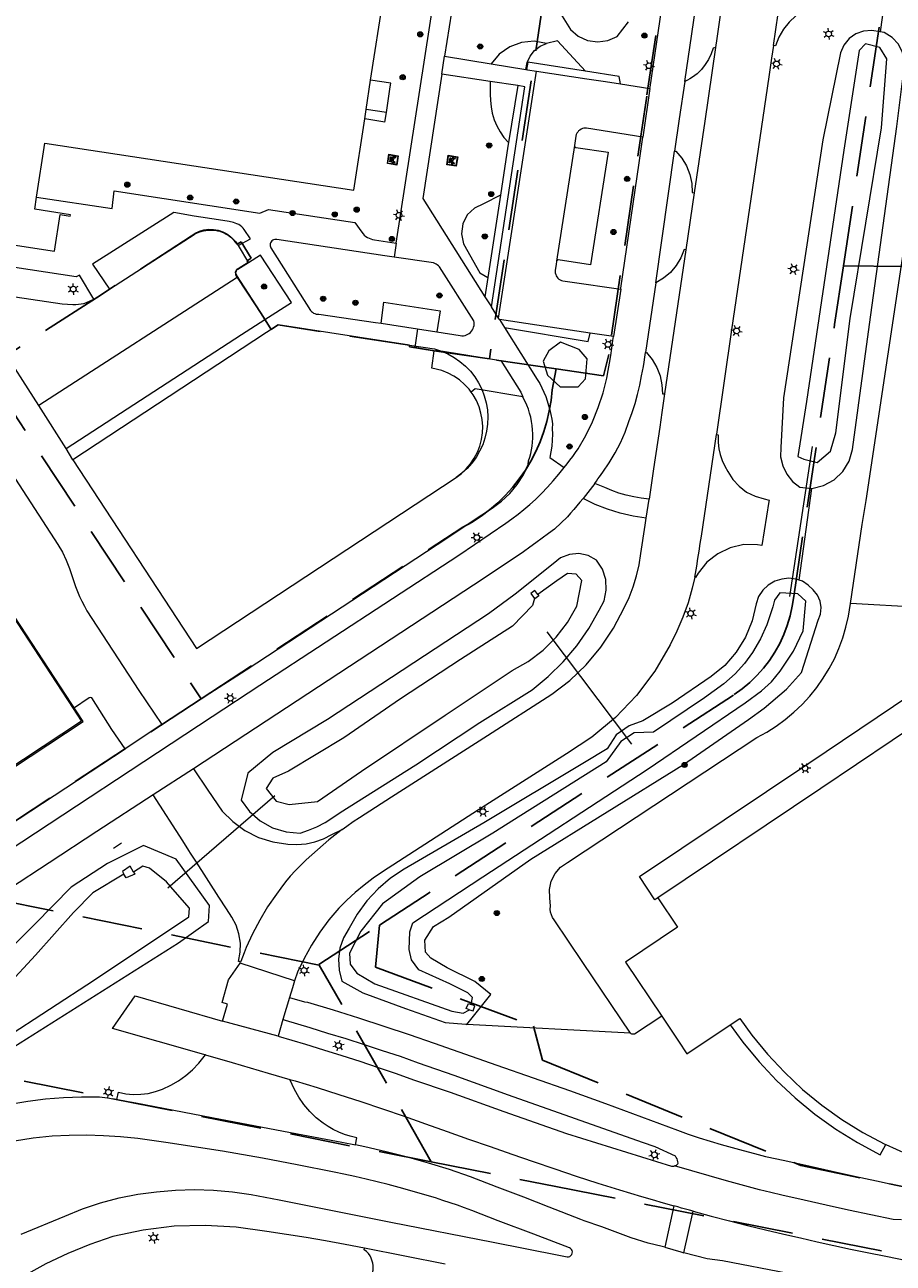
# Model space of a CAD drawing. Header units: metres. Extents: x 89872 to 94585, y 463299 to 469000.
# Tile 239 of 256: x 92043 to 92134, y 464720 to 464850. Entities that reach past the tile are written whole.
import ezdxf
from ezdxf.enums import TextEntityAlignment as Align

# ---------------------------------------------------------------- set-up
doc = ezdxf.new("R2010")
doc.units = ezdxf.units.M
doc.linetypes.add('HIDDEN', pattern=[9.525, 6.35, -3.175])
doc.layers.get('0').update_dxf_attribs({"linetype": 'CONTINUOUS'})
for name, color, linetype, lineweight in [('B-WE-GR-BEPLANTING_CULTUUR-G', 251, 'CONTINUOUS', 13), ('B-WE-GR-BOOM-S', 251, 'CONTINUOUS', 13), ('B-WE-IE-MEUBILAIR_WEGMEUBILAIR_PICKNICKTAFEL-S', 251, 'CONTINUOUS', 13), ('B-WE-IE-TERREINAFSCHEIDING-G', 251, 'CONTINUOUS', 13), ('B-WE-IE-TERREINAFSCHEIDING_KUNSTMATIG_MUUR-G', 251, 'CONTINUOUS', 13), ('B-WE-KL-ET_LS_OV_LICHTMAST-S', 251, 'CONTINUOUS', 13), ('B-WE-KW-KUNSTWERK_DUIKER-G', 251, 'CONTINUOUS', 13), ('B-WE-OG-TOPOGRAFIE_BEBOUWING-GV', 251, 'CONTINUOUS', 13), ('B-WE-OG-TOPOGRAFIE_BEBOUWING_LUIFEL-GV', 251, 'CONTINUOUS', 13), ('B-WE-OG-TOPOGRAFIE_HUISNUMMER-T25', 251, 'CONTINUOUS', 13), ('B-WE-OG-TOPOGRAFIE_STRAATNAAM-T18', 251, 'CONTINUOUS', 13), ('B-WE-OG-TOPOGRAFIE_WATER-GV', 251, 'CONTINUOUS', 13), ('B-WE-VH-VERHARDING-GV', 251, 'CONTINUOUS', 13), ('B_OVERBOUWLIJN_LIJN_1', 251, 'CONTINUOUS', 13), ('Percelen', 10, 'HIDDEN', 25)]:
    doc.layers.add(name, color=color, linetype=linetype, lineweight=lineweight)
doc.styles.get("Standard").update_dxf_attribs({"font": 'isocp.shx'})

# ---------------------------------------------------------------- blocks, each defined once
blk = doc.blocks.new('Q_LICHTMAST')
for points in [[(-0.26, 0.15), (-0.52, 0.3)], [(0, 0.3), (0, 0.6)], [(0.26, 0.15), (0.52, 0.3)], [(-0.26, -0.15), (-0.52, -0.3)], [(0, -0.3), (0, -0.6)], [(0.26, -0.15), (0.52, -0.3)]]:
    blk.add_lwpolyline(points)
blk.add_circle((0, 0), 0.3)
blk = doc.blocks.new('Q_PICKNICKTAFEL')
blk.add_lwpolyline([(-0.5, 0.5), (0.5, 0.5), (0.5, -0.5), (-0.5, -0.5)], close=True)
blk.add_lwpolyline([(-0.44, 0.46), (0.44, 0.46, -0.414214), (0.46, 0.44), (0.46, -0.44, -0.414214), (0.44, -0.46), (-0.44, -0.46, -0.414214), (-0.46, -0.44), (-0.46, 0.44), (-0.46, 0.44), (-0.46, 0.45), (-0.46, 0.45), (-0.46, 0.45), (-0.46, 0.45), (-0.46, 0.45), (-0.46, 0.45), (-0.46, 0.46), (-0.46, 0.46), (-0.46, 0.46), (-0.45, 0.46), (-0.45, 0.46), (-0.45, 0.46), (-0.45, 0.46), (-0.45, 0.46), (-0.45, 0.46), (-0.44, 0.46), (-0.44, 0.46)], format="xyb")
for points in [[(-0.25, -0.06), (-0.41, -0.06), (-0.41, 0.02)], [(-0.41, 0.02), (-0.21, 0.02)], [(-0.14, 0.21), (-0.27, 0.21), (-0.27, 0.28)], [(-0.27, 0.28), (0.26, 0.28), (0.26, 0.21), (0.13, 0.21)], [(-0.21, 0.02), (-0.14, 0.21)], [(-0.12, 0.02), (-0.03, 0.21)], [(-0.12, 0.02), (0.11, 0.02)], [(0.03, 0.21), (-0.03, 0.21)], [(0.11, 0.02), (0.03, 0.21)], [(0.21, 0.02), (0.13, 0.21)], [(0.21, 0.02), (0.4, 0.02), (0.4, -0.06), (0.24, -0.06)], [(-0.34, -0.28), (-0.25, -0.06)], [(-0.34, -0.28), (-0.24, -0.28)], [(-0.24, -0.28), (-0.15, -0.06)], [(0.14, -0.06), (-0.15, -0.06)], [(0.23, -0.28), (0.14, -0.06)], [(0.23, -0.28), (0.33, -0.28)], [(0.33, -0.28), (0.24, -0.06)]]:
    blk.add_lwpolyline(points)
blk = doc.blocks.new('Q_BOOM')
for radius in [0.27, 0.18, 0.09]:
    blk.add_circle((0, 0), radius)

msp = doc.modelspace()

# ---------------------------------------------------------------- linework, layer by layer
at = {"layer": 'B-WE-GR-BEPLANTING_CULTUUR-G'}
for p, q in [((92095.37, 464845.14), (92095.49, 464845.12)), ((92095.49, 464845.12), (92096.44, 464844.97)), ((92091.68, 464820.16), (92095.21, 464843.33)), ((92094.45, 464843.45), (92093.48, 464837.48)), ((92095.21, 464843.33), (92094.45, 464843.45)), ((92092.63, 464831.92), (92091.31, 464823.26)), ((92091.31, 464823.26), (92091, 464821.22)), ((92091, 464821.22), (92091.68, 464820.16)), ((92092.52, 464818.86), (92093.06, 464818)), ((92124.08, 464791.4), (92125.4, 464801.07)), ((92106.31, 464743.73), (92089.09, 464744.67))]:
    msp.add_line(p, q, dxfattribs=at)
for points in [[(92153.27, 464868.68), (92135.68, 464871.29), (92132.6, 464849.11)], [(92098.77, 464851.31), (92100.01, 464849.37), (92100.82, 464848.67), (92101.79, 464848.21), (92102.86, 464848.05), (92103.92, 464848.2), (92104.9, 464848.63), (92106.1, 464850.18)], [(92097.49, 464847.9), (92096.17, 464848.12), (92094.85, 464847.99), (92093.6, 464847.53), (92092.5, 464846.76), (92091.64, 464845.75)], [(92095.29, 464845.15), (92095.43, 464845.89), (92095.74, 464846.57), (92096.2, 464847.16), (92096.8, 464847.61), (92097.49, 464847.9)], [(92101.57, 464844.98), (92098.65, 464848.18), (92097.49, 464847.9)], [(92101.57, 464844.98), (92095.5, 464845.92), (92095.37, 464845.14)], [(92091.55, 464843.89), (92091.54, 464843.22), (92091.55, 464842.54), (92091.59, 464841.88), (92091.65, 464841.21), (92091.74, 464840.54), (92091.96, 464839.86), (92092.24, 464839.21), (92092.59, 464838.59), (92093, 464838.01), (92093.48, 464837.48)], [(92096.44, 464844.97), (92101.72, 464844.17), (92103.69, 464843.88), (92105.28, 464843.63)], [(92105.28, 464843.63), (92105.13, 464844.43), (92101.57, 464844.98)], [(92093.48, 464837.48), (92093.41, 464837.1), (92092.63, 464831.92)], [(92092.63, 464831.92), (92090.86, 464831), (92089.9, 464830.56), (92089.14, 464829.84), (92088.67, 464828.9), (92088.53, 464827.85), (92088.75, 464826.82), (92090.47, 464823.74), (92091.31, 464823.26)], [(92102.07, 464817.41), (92096.47, 464818.25), (92092.52, 464818.86)], [(92093.06, 464818), (92101.86, 464816.52), (92102.07, 464817.41)], [(92101.77, 464814.7), (92100.9, 464815.69), (92098.96, 464816.46), (92097.71, 464815.55), (92097.11, 464814.46), (92097.59, 464812.99), (92098.91, 464811.76), (92100.82, 464811.74), (92101.59, 464812.6), (92101.77, 464814.7)], [(92094.19, 464789.93), (92091.38, 464787.86), (92074.41, 464776.75), (92068.67, 464773.28), (92066.04, 464771.11), (92065.33, 464768.25), (92066.22, 464767.06), (92067.34, 464766.08), (92068.64, 464765.36), (92070.06, 464764.92), (92071.54, 464764.79), (92072.44, 464765.1), (92073.32, 464765.47), (92074.17, 464765.92), (92074.98, 464766.42), (92075.75, 464766.98), (92083.71, 464771.97), (92090.47, 464776.44), (92095.95, 464779.86), (92097.66, 464781.27), (92099.23, 464782.82), (92100.65, 464784.51), (92101.92, 464786.32), (92103.02, 464788.24), (92103.54, 464789.25), (92103.77, 464790.36), (92103.71, 464791.5), (92103.36, 464792.58), (92102.73, 464793.52), (92101.86, 464794.01), (92100.88, 464794.21), (92099.88, 464794.13), (92098.96, 464793.75), (92098.18, 464793.13), (92094.19, 464789.93)], [(92055.07, 464763.49), (92051.28, 464761.61), (92047.45, 464759.1), (92043.64, 464755.23), (92039.82, 464751.42)], [(92040.76, 464741.88), (92058.76, 464753.24), (92061.9, 464755.5), (92062.02, 464757.19), (92058.5, 464762.04), (92055.07, 464763.49)]]:
    msp.add_lwpolyline(points, dxfattribs=at)
at = {"layer": 'B-WE-IE-TERREINAFSCHEIDING-G'}
for p, q in [((92080.47, 464839.61), (92078.34, 464839.95)), ((92080.63, 464840.63), (92078.5, 464840.95)), ((92148.37, 464787.83), (92129.46, 464788.97))]:
    msp.add_line(p, q, dxfattribs=at)
for points in [[(92129.46, 464788.97), (92130.7, 464797.28), (92131.1, 464799.81), (92135.68, 464830.18), (92139.94, 464858.72), (92140.21, 464859.52), (92140.55, 464860.3), (92140.96, 464861.05), (92141.43, 464861.76), (92141.96, 464862.42), (92142.54, 464863.04), (92143.17, 464863.61), (92143.85, 464864.12), (92144.57, 464864.57), (92145.33, 464864.96), (92146.11, 464865.28), (92146.92, 464865.53), (92147.75, 464865.72), (92148.6, 464865.83), (92149.44, 464865.87), (92150.29, 464865.84), (92151.14, 464865.73)], [(92080.07, 464818.44), (92080.37, 464820.67), (92086.27, 464819.75), (92085.93, 464817.54)], [(92107.98, 464797.94), (92106.59, 464798.14), (92105.22, 464798.45), (92103.88, 464798.87), (92102.58, 464799.39), (92101.32, 464800.01)], [(92096.56, 464789.9), (92096.26, 464790.33), (92095.82, 464790.01), (92096.21, 464789.47)], [(92106.31, 464743.73), (92101.31, 464751.18), (92098.29, 464755.66), (92098.12, 464755.91), (92097.99, 464756.19), (92097.91, 464756.48), (92097.87, 464756.78), (92097.89, 464757.09), (92097.83, 464757.97), (92097.79, 464758.86), (92097.98, 464759.73), (92098.38, 464760.53), (92098.96, 464761.2), (92099.7, 464761.71), (92119.62, 464774.84), (92120.66, 464775.41), (92121.66, 464776.05), (92122.61, 464776.75), (92123.52, 464777.51), (92124.38, 464778.33), (92125.18, 464779.2), (92125.92, 464780.12), (92126.6, 464781.09), (92127.22, 464782.1), (92127.77, 464783.15), (92128.25, 464784.23), (92128.66, 464785.34), (92128.99, 464786.48), (92129.25, 464787.63), (92129.46, 464788.97)], [(92109.18, 464757.99), (92108.89, 464757.79), (92107.27, 464760.22), (92125.1, 464772.17), (92148.37, 464787.83)], [(92054, 464760.7), (92053.66, 464761.3), (92052.84, 464760.77), (92053, 464760.49)], [(92089.37, 464746.21), (92089.77, 464746.08), (92089.94, 464746.62), (92089.56, 464746.76)], [(92109.6, 464745.52), (92106.74, 464743.64), (92106.65, 464743.62), (92106.56, 464743.62), (92106.47, 464743.64), (92106.39, 464743.68), (92106.31, 464743.73)]]:
    msp.add_lwpolyline(points, dxfattribs=at)
at = {"layer": 'B-WE-IE-TERREINAFSCHEIDING_KUNSTMATIG_MUUR-G'}
for p, q in [((92080.63, 464840.63), (92081.03, 464843.32)), ((92080.47, 464839.61), (92080.63, 464840.63))]:
    msp.add_line(p, q, dxfattribs=at)
msp.add_lwpolyline([(92081.03, 464843.32), (92081.09, 464843.7), (92078.97, 464844.02)], dxfattribs=at)
at = {"layer": 'B-WE-KW-KUNSTWERK_DUIKER-G'}
for p, q in [((92125.44, 464805.47), (92123.06, 464789.71)), ((92097.52, 464785.99), (92106.42, 464774.15)), ((92057.61, 464759.03), (92068.89, 464768.76))]:
    msp.add_line(p, q, dxfattribs=at)
at = {"layer": 'B-WE-OG-TOPOGRAFIE_BEBOUWING-GV'}
for p, q in [((92078.5, 464840.95), (92078.97, 464844.02)), ((92078.34, 464839.95), (92078.5, 464840.95)), ((92085.66, 464815.55), (92083.61, 464815.88))]:
    msp.add_line(p, q, dxfattribs=at)
for points in [[(92078.97, 464844.02), (92080.31, 464852.75), (92084.89, 464852.04), (92084.9, 464852.1)], [(92000.49, 464836.71), (92003.62, 464836.23), (92004.48, 464841.85), (92005.98, 464841.62), (92004.56, 464832.36), (92045.71, 464826.02), (92046.31, 464829.88), (92047.35, 464829.72), (92047.37, 464829.86), (92043.61, 464830.44), (92043.81, 464831.73)], [(92043.81, 464831.73), (92044.69, 464837.41), (92077.19, 464832.45), (92078.34, 464839.95)], [(92083.61, 464815.88), (92083.04, 464815.96), (92083.07, 464816.14), (92069.22, 464818.27), (92047.63, 464804.06)], [(92089.54, 464811.19), (92089.33, 464811.5), (92088.85, 464812.02), (92088.32, 464812.48), (92087.74, 464812.88), (92087.12, 464813.21), (92086.46, 464813.47), (92085.4, 464813.71), (92085.66, 464815.55)], [(92047.63, 464804.06), (92060.64, 464784.23), (92087.96, 464802.21), (92088.52, 464802.64), (92089.03, 464803.12), (92089.49, 464803.66), (92089.88, 464804.24), (92090.21, 464804.87), (92090.46, 464805.52), (92090.64, 464806.2), (92090.74, 464806.9), (92090.77, 464807.6), (92090.72, 464808.31), (92090.58, 464809), (92090.38, 464809.67), (92090.1, 464810.32), (92089.75, 464810.93), (92089.54, 464811.19)], [(92047.69, 464777.92), (92034.74, 464797.66), (92034.81, 464797.71), (92032.4, 464801.39), (92032.32, 464801.34), (92029.85, 464805.06), (92021.75, 464799.8), (92021.66, 464799.94), (92021.64, 464799.92)], [(92153.47, 464787.66), (92152.76, 464787.25), (92145.11, 464782.11), (92126.34, 464769.5), (92109.18, 464757.99)], [(92016.94, 464755.78), (92030.13, 464764.47), (92030.18, 464764.39), (92037.51, 464769.17), (92037.44, 464769.28), (92038.38, 464769.9), (92048.55, 464776.6), (92047.69, 464777.92)], [(92109.18, 464757.99), (92111.27, 464754.88), (92105.79, 464751.2), (92109.6, 464745.52)], [(92109.6, 464745.52), (92111.37, 464742.89), (92112.26, 464741.55), (92116.82, 464744.63)], [(92133.18, 464732.02), (92135.36, 464731.04), (92137.86, 464730.08), (92140.39, 464729.33), (92143.3, 464728.69), (92145.76, 464741.21)]]:
    msp.add_lwpolyline(points, dxfattribs=at)
at = {"layer": 'B-WE-OG-TOPOGRAFIE_BEBOUWING_LUIFEL-GV'}
msp.add_line((92132.6, 464730.94), (92133.18, 464732.02), dxfattribs=at)
for points in [[(92116.82, 464744.63), (92117.82, 464745.3), (92119.09, 464743.54), (92120.75, 464741.52), (92122.51, 464739.63), (92124.43, 464737.83), (92126.44, 464736.18), (92128.57, 464734.67), (92130.78, 464733.29), (92133.08, 464732.06), (92133.18, 464732.02)], [(92116.82, 464744.63), (92118.15, 464742.78), (92119.84, 464740.74), (92121.69, 464738.76), (92123.63, 464736.94), (92125.73, 464735.21), (92127.94, 464733.64), (92130.2, 464732.23), (92132.6, 464730.94)]]:
    msp.add_lwpolyline(points, dxfattribs=at)
at = {"layer": 'B-WE-OG-TOPOGRAFIE_STRAATNAAM-T18'}
msp.add_line((92051.91, 464763.22), (92052.75, 464763.77), dxfattribs=at)
at = {"layer": 'B-WE-OG-TOPOGRAFIE_WATER-GV'}
for points in [[(92132.6, 464849.11), (92131.73, 464849.27), (92130.85, 464849.2), (92130.03, 464848.9), (92129.32, 464848.4), (92128.77, 464847.72), (92128.42, 464846.92), (92126.54, 464837.76), (92122.42, 464810.61), (92122.12, 464805.39), (92122.11, 464804.4), (92122.33, 464803.45), (92122.76, 464802.56), (92123.38, 464801.8), (92124.15, 464801.19), (92125.4, 464801.07)], [(92125.4, 464801.07), (92126.64, 464801.36), (92127.75, 464801.97), (92128.67, 464802.85), (92129.33, 464803.93), (92129.68, 464805.16), (92131.48, 464818.3), (92134.33, 464839.15), (92135.08, 464845.03), (92135.15, 464846), (92134.95, 464846.95), (92134.51, 464847.82), (92133.85, 464848.53), (92133.02, 464849.04), (92132.6, 464849.11)], [(92124.83, 464810.23), (92123.93, 464804.43), (92124.56, 464804.14), (92125.97, 464803.81), (92127.37, 464804.98), (92127.93, 464806.93), (92129.42, 464818.96), (92132.72, 464839.01), (92133.29, 464846.27), (92132.56, 464847.47), (92131.06, 464847.85), (92130.38, 464847.14), (92128.76, 464836.67), (92124.83, 464810.23)], [(92096.21, 464789.47), (92096, 464788.74), (92093.9, 464786.57), (92088.42, 464783.06), (92082.12, 464778.93), (92076.16, 464774.83), (92070.34, 464771.31), (92068.67, 464770.59), (92067.97, 464769.49), (92069.01, 464768.16), (92070.4, 464767.82), (92073.36, 464768.13), (92078, 464771.3), (92086.82, 464777.19), (92093.86, 464781.89), (92095.56, 464782.86), (92097.12, 464784.04), (92098.51, 464785.42), (92099.7, 464786.97), (92100.68, 464788.67), (92101.19, 464791.38), (92100.59, 464792.05), (92099.67, 464792.13), (92098.56, 464791.33), (92096.56, 464789.9)], [(92124.08, 464791.4), (92123.71, 464791.53), (92122.98, 464791.61), (92122.25, 464791.53), (92121.49, 464791.3), (92120.8, 464790.9), (92120.23, 464790.35), (92119.79, 464789.68), (92119.53, 464788.93), (92119.12, 464787.12), (92118.42, 464785.41), (92117.45, 464783.84), (92116.23, 464782.45), (92114.79, 464781.29), (92110.71, 464778.47), (92107.63, 464776.62), (92106.17, 464776.08), (92104.79, 464775.14), (92103.87, 464773.67), (92101.47, 464772.22), (92090.88, 464765.87), (92082.51, 464760.99), (92081.07, 464760.04), (92079.75, 464758.93), (92078.57, 464757.67), (92077.55, 464756.28), (92076.7, 464754.78), (92076.12, 464753.77), (92075.74, 464752.67), (92075.58, 464751.52), (92075.64, 464750.36), (92075.93, 464749.23), (92078.14, 464747.99), (92082.65, 464746.35), (92086.82, 464744.85), (92088.97, 464744.7), (92089.09, 464744.67)], [(92089.09, 464744.67), (92091.61, 464747.81), (92089.94, 464749.17), (92087.01, 464750.61), (92085.31, 464751.62), (92084.74, 464752.27), (92084.67, 464753.53), (92085.58, 464754.95), (92087.2, 464755.96), (92095.84, 464762.05), (92111.88, 464772.01), (92118.74, 464776.76), (92120.4, 464777.96), (92122.72, 464779.94), (92124.31, 464781.71), (92126.05, 464787.21), (92126.31, 464787.85), (92126.38, 464788.54), (92126.27, 464789.22), (92125.98, 464789.85), (92125.53, 464790.38), (92125.02, 464790.9), (92124.4, 464791.29), (92124.08, 464791.4)], [(92089.56, 464746.76), (92089.67, 464747.49), (92089.2, 464747.99), (92087.31, 464748.92), (92084.05, 464750.42), (92083.26, 464751.46), (92083.03, 464752.55), (92083.1, 464754.41), (92083.41, 464755.35), (92090.78, 464760.21), (92108.06, 464771.49), (92118.38, 464778.51), (92120.09, 464779.75), (92121.14, 464780.71), (92122.08, 464781.82), (92123.48, 464783.95), (92124.47, 464786.08), (92124.78, 464789.21), (92123.91, 464789.99), (92122.04, 464790.09), (92121.46, 464789.32), (92121.28, 464788.61), (92120.67, 464786.72), (92119.98, 464785.23), (92119.16, 464783.8), (92118.3, 464782.64), (92117.34, 464781.57), (92116.15, 464780.51), (92114.1, 464779.02), (92108.73, 464775.43), (92106.69, 464775.36), (92105.3, 464774.44), (92103.77, 464772.3), (92094.77, 464766.64), (92091.83, 464764.79), (92084.16, 464760.19), (92080.2, 464757.34), (92077.92, 464754.49), (92076.74, 464752.16), (92076.83, 464751), (92077.5, 464750.04), (92079.42, 464748.92), (92087.51, 464746.06), (92088.69, 464745.86), (92089.37, 464746.21)], [(92096.56, 464789.9), (92096.66, 464789.76), (92096.23, 464789.44), (92096.21, 464789.47)], [(92053, 464760.49), (92049.73, 464758.52), (92047.71, 464756.43), (92043.71, 464751.95), (92040.73, 464748.71), (92028.43, 464740.66), (92025.37, 464737.41), (92024.19, 464735.79), (92024.73, 464734.92), (92025.25, 464734.09), (92027.19, 464734.6), (92030.93, 464736.99), (92049.89, 464749.37), (92059.84, 464755.97), (92059.91, 464756.88), (92058.16, 464758.88), (92057.49, 464759.67), (92055.68, 464761.09), (92054.99, 464761.32), (92054, 464760.7)], [(92054, 464760.7), (92054.14, 464760.46), (92053.23, 464760.09), (92053, 464760.49)], [(92089.37, 464746.21), (92089.01, 464746.34), (92089.28, 464746.86), (92089.56, 464746.76)]]:
    msp.add_lwpolyline(points, dxfattribs=at)
at = {"layer": 'B-WE-VH-VERHARDING-GV'}
for p, q in [((92121.36, 464847.67), (92124.1, 464866.18)), ((92081.66, 464826.89), (92087.27, 464863.23)), ((92089.29, 464862.91), (92086.75, 464846.55)), ((92086.46, 464844.66), (92086.75, 464846.55)), ((92086.75, 464846.55), (92091.64, 464845.75)), ((92091.64, 464845.75), (92095.29, 464845.15)), ((92095.29, 464845.15), (92095.37, 464845.14)), ((92091.55, 464843.89), (92086.46, 464844.66)), ((92094.45, 464843.45), (92091.55, 464843.89)), ((92092.41, 464818.99), (92096.44, 464844.97)), ((92105.28, 464843.63), (92108.35, 464843.14)), ((92108.35, 464843.14), (92107.6, 464838.03)), ((92100.41, 464837.15), (92098.53, 464824.99)), ((92108.97, 464822.71), (92110.96, 464836.57)), ((92113.02, 464832.16), (92112.14, 464826.19)), ((92065.04, 464826.64), (92066.13, 464824.81)), ((92081.66, 464826.89), (92081.44, 464825.41)), ((92112.14, 464826.19), (92109.91, 464811.03)), ((92064.91, 464823.28), (92044.05, 464809.8)), ((92064.91, 464823.28), (92067.83, 464818.85)), ((92049.83, 464820.98), (92051.5, 464822.04)), ((92105.29, 464822.03), (92104.53, 464817.04)), ((92108.97, 464822.71), (92107.89, 464815.36)), ((92092.41, 464818.99), (92091.68, 464820.16)), ((92080.07, 464818.44), (92083.91, 464817.85)), ((92083.91, 464817.85), (92083.61, 464815.88)), ((92083.91, 464817.85), (92085.93, 464817.54)), ((92092.52, 464818.86), (92092.41, 464818.99)), ((92104.53, 464817.04), (92102.07, 464817.41)), ((92046.91, 464805.26), (92044.05, 464809.8)), ((92047.63, 464804.06), (92046.91, 464805.26)), ((92107.98, 464797.94), (92108.27, 464799.92)), ((92057.01, 464776.23), (92053.12, 464773.67)), ((92060.31, 464771.57), (92056.08, 464768.84)), ((92065.22, 464751.11), (92065.28, 464751.23)), ((92070.96, 464749.26), (92065.22, 464751.11)), ((92070.43, 464747.51), (92069.73, 464745.17)), ((92069.23, 464743.44), (92063.39, 464745.01)), ((92069.73, 464745.17), (92069.23, 464743.44)), ((92110.89, 464725.57), (92109.94, 464721.22)), ((92111.93, 464720.64), (92112.92, 464725)), ((92086.8, 464719.45), (92078.31, 464721.1))]:
    msp.add_line(p, q, dxfattribs=at)
for points in [[(92124.1, 464866.18), (92124.19, 464866.17), (92124.15, 464865.53), (92124.16, 464864.88), (92124.25, 464864.24), (92124.41, 464863.61), (92124.64, 464863.01), (92125.09, 464862.14), (92125.68, 464861.37), (92126.39, 464860.7), (92127.21, 464860.17), (92128.1, 464859.77), (92127.61, 464852.08), (92126.96, 464852.08), (92126.33, 464852), (92125.7, 464851.86), (92125.1, 464851.65), (92124.52, 464851.37), (92123.73, 464850.81), (92123.03, 464850.14), (92122.42, 464849.38), (92121.93, 464848.54), (92121.57, 464847.65), (92121.36, 464847.67)], [(92108.35, 464843.14), (92108.37, 464843.3), (92110.28, 464856.21), (92110.78, 464859.58)], [(92112.02, 464843.89), (92113.49, 464853.95), (92113.67, 464854.6), (92114.04, 464855.16), (92114.57, 464855.59), (92115.2, 464855.83), (92115.88, 464855.86), (92116.46, 464855.79)], [(92116.46, 464855.79), (92115.39, 464848.43), (92115.25, 464847.46)], [(92115.25, 464847.46), (92115.03, 464847.4), (92114.82, 464846.79), (92114.53, 464846.21), (92114.19, 464845.67), (92113.78, 464845.16), (92113.32, 464844.71), (92113.08, 464844.51), (92112.83, 464844.33), (92112.57, 464844.17), (92112.3, 464844.02), (92112.02, 464843.89)], [(92115.25, 464847.46), (92114.13, 464839.72), (92113.02, 464832.16)], [(92121.36, 464847.67), (92121.17, 464846.34), (92121.02, 464845.35), (92120.87, 464844.38), (92116.96, 464817.74), (92115.36, 464806.79), (92115.35, 464806.75)], [(92086.46, 464844.66), (92084.47, 464831.57), (92091, 464821.22)], [(92112.02, 464843.89), (92111.45, 464839.96), (92110.96, 464836.57)], [(92107.6, 464838.03), (92101.7, 464838.97), (92101.56, 464838.98), (92101.4, 464838.97), (92101.25, 464838.93), (92101.11, 464838.87), (92100.98, 464838.78), (92100.86, 464838.69), (92100.76, 464838.57), (92100.68, 464838.44), (92100.61, 464838.3), (92100.57, 464838.15), (92100.41, 464837.15)], [(92105.29, 464822.03), (92105.3, 464822.15), (92107.21, 464835.34), (92107.6, 464838.03)], [(92100.41, 464837.15), (92100.45, 464837.03), (92100.56, 464836.96), (92103.95, 464836.45), (92102.11, 464824.59), (92098.71, 464825.11), (92098.66, 464825.11), (92098.62, 464825.09), (92098.58, 464825.06), (92098.55, 464825.03), (92098.53, 464824.99)], [(92110.96, 464836.57), (92111.09, 464836.55), (92111.72, 464835.82), (92112.22, 464835), (92112.57, 464834.1), (92112.77, 464833.16), (92112.81, 464832.2), (92113.02, 464832.16)], [(92043.81, 464831.73), (92051.75, 464830.51), (92051.99, 464832.39), (92067.29, 464830.05), (92068.22, 464830.42), (92077.31, 464829.05), (92078.04, 464828.02), (92078.17, 464827.86), (92078.3, 464827.72), (92078.46, 464827.59), (92078.63, 464827.48), (92078.8, 464827.39), (92078.99, 464827.32), (92079.18, 464827.26), (92079.37, 464827.22), (92081.66, 464826.89)], [(92049.83, 464820.98), (92048.32, 464823.5), (92047.99, 464823.34), (92032.25, 464825.71), (92010.26, 464829.08), (91998.7, 464830.8)], [(92065.04, 464826.64), (92066.33, 464827.33), (92065.67, 464828.32), (92065.54, 464828.46), (92065.4, 464828.6), (92065.24, 464828.72), (92065.08, 464828.83), (92064.9, 464828.92), (92064.72, 464828.99), (92064.53, 464829.05), (92064.08, 464829.14), (92062.94, 464829.32), (92060.4, 464829.73), (92058.25, 464830.12), (92049.7, 464824.67), (92051.5, 464822.04)], [(92051.5, 464822.04), (92057.25, 464825.77), (92060.41, 464827.8), (92060.64, 464827.92), (92060.88, 464828.03), (92061.13, 464828.11), (92061.38, 464828.18), (92061.63, 464828.22), (92061.89, 464828.24), (92062.13, 464828.25), (92062.38, 464828.25), (92062.62, 464828.23), (92062.86, 464828.19), (92063.09, 464828.13), (92063.33, 464828.05), (92063.56, 464827.95), (92063.78, 464827.84), (92063.99, 464827.71), (92064.2, 464827.58), (92064.39, 464827.41), (92064.57, 464827.23), (92064.74, 464827.04), (92064.9, 464826.85), (92065.04, 464826.64)], [(92081.44, 464825.41), (92080.45, 464825.56), (92069.1, 464827.25), (92068.99, 464827.27), (92068.87, 464827.26), (92068.76, 464827.23), (92068.66, 464827.18), (92068.57, 464827.11), (92068.5, 464827.02), (92068.44, 464826.92), (92068.4, 464826.82), (92068.39, 464826.7), (92068.4, 464826.59), (92068.42, 464826.48), (92068.48, 464826.38), (92072.65, 464819.8), (92072.74, 464819.69), (92072.85, 464819.6), (92072.97, 464819.52), (92073.09, 464819.46), (92073.23, 464819.42), (92073.37, 464819.39), (92073.51, 464819.39), (92079.47, 464818.54), (92080.07, 464818.44)], [(92067.83, 464818.85), (92070.63, 464820.62), (92067.38, 464825.62), (92066.13, 464824.81)], [(92112.14, 464826.19), (92111.97, 464826.2), (92111.62, 464825.32), (92111.13, 464824.51), (92110.51, 464823.79), (92109.79, 464823.18), (92108.97, 464822.71)], [(92066.13, 464824.81), (92064.98, 464824.12), (92064.89, 464824.06), (92064.82, 464823.99), (92064.77, 464823.9), (92064.74, 464823.8), (92064.73, 464823.69), (92064.74, 464823.59), (92064.78, 464823.49), (92064.91, 464823.28)], [(92085.93, 464817.54), (92088.4, 464817.15), (92088.57, 464817.14), (92088.73, 464817.14), (92088.9, 464817.17), (92089.06, 464817.22), (92089.21, 464817.29), (92089.35, 464817.37), (92089.47, 464817.48), (92089.59, 464817.6), (92089.68, 464817.74), (92089.76, 464817.89), (92089.81, 464818.04), (92089.85, 464818.2), (92089.86, 464818.37), (92089.85, 464818.53), (92089.82, 464818.7), (92086.2, 464824.37), (92086.1, 464824.48), (92085.98, 464824.58), (92085.85, 464824.66), (92085.72, 464824.73), (92085.57, 464824.79), (92081.44, 464825.41)], [(92098.53, 464824.99), (92098.48, 464824.64), (92098.39, 464824.05), (92098.38, 464823.9), (92098.4, 464823.74), (92098.44, 464823.59), (92098.5, 464823.45), (92098.58, 464823.32), (92098.68, 464823.2), (92098.79, 464823.1), (92098.92, 464823.01), (92099.06, 464822.95), (92099.2, 464822.91), (92099.94, 464822.79), (92105.29, 464822.03)], [(92038.22, 464821.72), (92046.49, 464820.5), (92047.64, 464820.43), (92047.93, 464820.43), (92048.22, 464820.45), (92048.5, 464820.48), (92048.79, 464820.54), (92049.06, 464820.62), (92049.83, 464820.98)], [(92044.05, 464809.8), (92039.84, 464816.31), (92039.64, 464816.57), (92039.41, 464816.8), (92039.17, 464817.03), (92038.92, 464817.24), (92038.65, 464817.43), (92038.38, 464817.6), (92038.09, 464817.76), (92037.79, 464817.89), (92037.48, 464818.01), (92037.17, 464818.1), (92036.85, 464818.18), (92036.53, 464818.23), (92035.53, 464818.38)], [(92046.91, 464805.26), (92065.36, 464817.28), (92067.83, 464818.85)], [(92093.06, 464818), (92096.51, 464812.53), (92096.76, 464812.1), (92096.99, 464811.66), (92097.2, 464811.21), (92097.39, 464810.75), (92097.55, 464810.28), (92097.7, 464809.81), (92097.83, 464809.33), (92097.94, 464808.84), (92098.03, 464808.35), (92098.09, 464807.86), (92098.07, 464807.38)], [(92099.34, 464803.26), (92099.64, 464803.65), (92099.94, 464804.04), (92100.24, 464804.44), (92100.53, 464804.85), (92100.81, 464805.25), (92101.62, 464806.65), (92102.32, 464808.09), (92102.93, 464809.58), (92103.43, 464811.11), (92103.82, 464812.67), (92103.97, 464813.46), (92104.1, 464814.25), (92104.23, 464815.04), (92104.35, 464815.84), (92104.47, 464816.63), (92104.53, 464817.04)], [(92085.66, 464815.55), (92085.95, 464815.61), (92092.68, 464814.54), (92094.78, 464811.2), (92095, 464810.72)], [(92102.55, 464801.59), (92102.72, 464801.82), (92102.89, 464802.06), (92103.06, 464802.29), (92103.23, 464802.53), (92103.4, 464802.77), (92104.08, 464803.76), (92104.7, 464804.8), (92105.26, 464805.87), (92105.74, 464806.98), (92106.15, 464808.11), (92106.48, 464809.05), (92106.79, 464810), (92107.05, 464810.95), (92107.29, 464811.92), (92107.49, 464812.9), (92107.59, 464813.39), (92107.68, 464813.88), (92107.76, 464814.37), (92107.83, 464814.87), (92107.89, 464815.36)], [(92107.89, 464815.36), (92108, 464815.37), (92108.6, 464814.62), (92109.08, 464813.8), (92109.42, 464812.91), (92109.63, 464811.98), (92109.7, 464811.02), (92109.91, 464811.03)], [(92034.59, 464812.42), (92034.57, 464812.33), (92035.66, 464811.03), (92037.87, 464807.71), (92046.05, 464795.18), (92046.54, 464794.37), (92046.94, 464793.51), (92047.26, 464792.63), (92047.89, 464790.74), (92048.11, 464790.21), (92048.34, 464789.7), (92048.58, 464789.19), (92048.84, 464788.69), (92049.11, 464788.19), (92054.57, 464779.81), (92057.01, 464776.23)], [(92095, 464810.72), (92089.97, 464811.54), (92089.54, 464811.19)], [(92096, 464807.24), (92095.96, 464807.68), (92095.9, 464808.12), (92095.81, 464808.56), (92095.7, 464808.98), (92095.57, 464809.41), (92095.42, 464809.82), (92095, 464810.72)], [(92109.91, 464811.03), (92109.62, 464809.07), (92109.39, 464807.53), (92108.74, 464803.12), (92108.27, 464799.92)], [(92098.07, 464807.38), (92098.09, 464806.76), (92098.08, 464806.14), (92098.03, 464805.53), (92097.94, 464804.92), (92097.82, 464804.31), (92099.34, 464803.26)], [(92057.01, 464776.23), (92061.07, 464778.9), (92065.88, 464781.96), (92087.09, 464795.89), (92090.09, 464797.89), (92091.77, 464799), (92092.74, 464799.72), (92093.62, 464800.55), (92094.39, 464801.48), (92095.04, 464802.5), (92095.55, 464803.59), (92095.59, 464803.97), (92095.71, 464804.35), (92095.82, 464804.73), (92095.9, 464805.13), (92095.96, 464805.52), (92096, 464805.92), (92096.03, 464806.36), (92096.03, 464806.8), (92096, 464807.24)], [(92113.08, 464791.72), (92113.17, 464792.12), (92113.29, 464792.9), (92113.41, 464793.69), (92113.53, 464794.48), (92113.65, 464795.27), (92113.77, 464796.06), (92115.35, 464806.75)], [(92115.35, 464806.75), (92115.55, 464806.71), (92115.54, 464805.89), (92115.62, 464805.25), (92115.76, 464804.62), (92115.97, 464804.01), (92116.23, 464803.42), (92116.55, 464802.86), (92117.08, 464802.02), (92117.74, 464801.29), (92118.54, 464800.69), (92119.42, 464800.25), (92120.38, 464799.98), (92120.91, 464799.82), (92120.89, 464799.69), (92120.13, 464795.07), (92119.69, 464795.14), (92118.23, 464795.15), (92116.8, 464794.83), (92115.49, 464794.2), (92114.35, 464793.29), (92113.44, 464792.14), (92113.17, 464791.7), (92113.08, 464791.72)], [(92039.33, 464761.97), (92062.28, 464777.06), (92067.29, 464780.35), (92088.25, 464794.06), (92093.19, 464797.4), (92093.84, 464797.87), (92094.48, 464798.35), (92095.1, 464798.85), (92095.72, 464799.37), (92096.32, 464799.9), (92096.96, 464800.54), (92097.58, 464801.19), (92098.18, 464801.87), (92098.77, 464802.55), (92099.34, 464803.26)], [(92102.55, 464801.59), (92102.31, 464801.27), (92102.07, 464800.95), (92101.82, 464800.64), (92101.57, 464800.32), (92101.32, 464800.01)], [(92108.27, 464799.92), (92107.45, 464800.03), (92106.66, 464800.17), (92105.87, 464800.35), (92105.1, 464800.57), (92104.35, 464800.84), (92103.6, 464801.15), (92102.55, 464801.59)], [(92101.32, 464800.01), (92101, 464799.62), (92100.67, 464799.23), (92100.34, 464798.85), (92100.01, 464798.46), (92099.67, 464798.09), (92098.32, 464796.79), (92097.67, 464796.31), (92097.02, 464795.83), (92096.37, 464795.35), (92095.72, 464794.87), (92095.07, 464794.38), (92090.9, 464791.63), (92060.31, 464771.57)], [(92075.98, 464765.18), (92076.47, 464765.54), (92077.12, 464766), (92077.78, 464766.45), (92081.16, 464768.6), (92091.28, 464775.05), (92098.02, 464779.4), (92099.93, 464780.86), (92101.66, 464782.52), (92103.21, 464784.36), (92104.54, 464786.36), (92105.65, 464788.49), (92106.17, 464789.58), (92106.6, 464790.7), (92106.96, 464791.86), (92107.23, 464793.03), (92107.42, 464794.22), (92107.87, 464797.2), (92107.98, 464797.94)], [(92113.08, 464791.72), (92112.82, 464790.56), (92112.37, 464789.02), (92111.83, 464787.51), (92111.2, 464786.04), (92110.49, 464784.61), (92108.87, 464781.84), (92106.94, 464779.28), (92104.72, 464776.96), (92102.26, 464774.9), (92099.57, 464773.15), (92090.33, 464767.24), (92083.58, 464762.88), (92080.2, 464760.73), (92079.22, 464760.04), (92078.27, 464759.3), (92077.35, 464758.54), (92076.46, 464757.73), (92075.61, 464756.89), (92074.57, 464755.66), (92073.62, 464754.37), (92072.75, 464753.01), (92071.97, 464751.6), (92071.28, 464750.15), (92070.96, 464749.26)], [(92053.12, 464773.67), (92051.74, 464775.7), (92049.61, 464779.03), (92049.49, 464779.08), (92049.36, 464779.04), (92047.69, 464777.92)], [(92032.72, 464754.88), (92033.2, 464756.04), (92033.33, 464756.75), (92033.58, 464757.93), (92033.97, 464759.06), (92034.5, 464760.14), (92035.14, 464761.15), (92035.9, 464762.08), (92036.32, 464762.48), (92036.76, 464762.85), (92037.21, 464763.2), (92037.68, 464763.53), (92038.17, 464763.84), (92053.12, 464773.67)], [(92060.31, 464771.57), (92061.82, 464769.33), (92063.33, 464767.12), (92064.46, 464766), (92065.74, 464765.06), (92067.16, 464764.35), (92068.68, 464763.86), (92070.25, 464763.62), (92071.21, 464763.59), (92072.17, 464763.67), (92073.11, 464763.88), (92074.02, 464764.2), (92074.88, 464764.65), (92075.98, 464765.18)], [(92056.08, 464768.84), (92050.15, 464764.95), (92045.13, 464761.67), (92040.95, 464758.94)], [(92065.28, 464751.23), (92065.13, 464751.27), (92065.07, 464751.29), (92065.24, 464752.25), (92065.26, 464753.22), (92065.11, 464754.18), (92064.81, 464755.1), (92064.36, 464755.96), (92063.8, 464756.83), (92063, 464758.07), (92060.64, 464761.73), (92060.02, 464762.7), (92059.85, 464762.97), (92059.2, 464763.98), (92056.08, 464768.84)], [(92075.98, 464765.18), (92075.82, 464765.07), (92075.19, 464764.59), (92074.56, 464764.09), (92073.96, 464763.57), (92073.36, 464763.05), (92072.77, 464762.51), (92072.18, 464761.97), (92071.61, 464761.41), (92071.05, 464760.85), (92070.51, 464760.26), (92069.99, 464759.65), (92069.51, 464759.01), (92069.05, 464758.36), (92068.13, 464757.02), (92067.3, 464755.64), (92066.54, 464754.21), (92065.86, 464752.74), (92065.66, 464752.21), (92065.31, 464751.3), (92065.28, 464751.23)], [(92063.39, 464745.01), (92063.91, 464746.8), (92063.34, 464746.97), (92064.01, 464749.37), (92065.22, 464751.11)], [(92070.96, 464749.26), (92070.73, 464748.51), (92070.43, 464747.51)], [(92061.59, 464741.45), (92061.42, 464741.49), (92051.79, 464744.22), (92054.19, 464747.66), (92063.39, 464745.01)], [(92070.43, 464747.51), (92071.99, 464747.04), (92072.34, 464747.02), (92075.02, 464746.2), (92077.7, 464745.35), (92080.36, 464744.48), (92083.02, 464743.59), (92085.67, 464742.68), (92087.55, 464742.01), (92092.26, 464740.37), (92096.08, 464739.05), (92099.88, 464737.71), (92103.68, 464736.34), (92107.47, 464734.95), (92111.25, 464733.54), (92112.38, 464733.12), (92113.53, 464732.73), (92114.69, 464732.36), (92115.85, 464732.03), (92117.02, 464731.72), (92118.18, 464731.39), (92119.35, 464731.07), (92120.52, 464730.78), (92121.7, 464730.51), (92122.88, 464730.26), (92125.21, 464729.74), (92127.55, 464729.22), (92129.88, 464728.71), (92132.22, 464728.2), (92134.58, 464727.67)], [(92110.96, 464729.77), (92111.05, 464729.8), (92111.14, 464729.85), (92111.21, 464729.91), (92111.28, 464729.98), (92111.34, 464730.05), (92111.31, 464730.21), (92111.27, 464730.37), (92111.21, 464730.53), (92111.13, 464730.67), (92111.04, 464730.81), (92108.92, 464731.79), (92107.59, 464732.24), (92093.47, 464737.22), (92087.76, 464739.28), (92083.99, 464740.58), (92082.11, 464741.27), (92080.2, 464741.9), (92078.31, 464742.52), (92076.4, 464743.13), (92074.47, 464743.72), (92072.59, 464744.32), (92070.01, 464745.08), (92069.73, 464745.17)], [(92069.23, 464743.44), (92072.1, 464742.58), (92074.02, 464742), (92075.93, 464741.4), (92077.84, 464740.78), (92079.75, 464740.14), (92081.65, 464739.49), (92083.49, 464738.83), (92087.32, 464737.54), (92093, 464735.51), (92099.58, 464733.17), (92110.64, 464729.73), (92110.7, 464729.73), (92110.77, 464729.73), (92110.84, 464729.73), (92110.9, 464729.75), (92110.96, 464729.77)], [(92052.27, 464736.77), (92052.44, 464737.52), (92053.2, 464737.37), (92053.99, 464737.3), (92054.78, 464737.31), (92055.57, 464737.4), (92056.34, 464737.59), (92057.08, 464737.85), (92057.94, 464738.26), (92058.75, 464738.74), (92059.51, 464739.29), (92060.23, 464739.9), (92060.89, 464740.57), (92061.59, 464741.45)], [(92061.59, 464741.45), (92064.4, 464740.66), (92068.18, 464739.54), (92070.46, 464738.88)], [(92077.39, 464731.99), (92077.51, 464732.74), (92076.8, 464732.9), (92076.2, 464733.09), (92075.61, 464733.32), (92075.04, 464733.59), (92074.49, 464733.91), (92073.97, 464734.26), (92073.23, 464734.85), (92072.56, 464735.51), (92071.95, 464736.23), (92071.42, 464737.01), (92070.95, 464737.83), (92070.46, 464738.88)], [(92070.46, 464738.88), (92071.03, 464738.71), (92073.33, 464738.01), (92075.63, 464737.28), (92077.92, 464736.54), (92080.2, 464735.78), (92082.48, 464735), (92084.74, 464734.2), (92087.01, 464733.4), (92089.28, 464732.6), (92091.55, 464731.81), (92093.82, 464731.02), (92096.08, 464730.23), (92098.34, 464729.46), (92100.61, 464728.71), (92102.89, 464727.97), (92105.17, 464727.26), (92106.31, 464726.91), (92107.46, 464726.56), (92108.6, 464726.23), (92109.75, 464725.89), (92110.89, 464725.57)], [(92029.78, 464732.22), (92030.63, 464732.7), (92031.56, 464733.15), (92033.37, 464733.99), (92035.23, 464734.72), (92037.13, 464735.35), (92039.06, 464735.87), (92041.01, 464736.28), (92042.88, 464736.59), (92044.76, 464736.82), (92046.65, 464736.96), (92048.54, 464737.04), (92050.44, 464737.03), (92051.29, 464736.94), (92052.27, 464736.77)], [(92052.27, 464736.77), (92054.27, 464736.41), (92062.26, 464734.87), (92071.28, 464733.14), (92075.93, 464732.27), (92077.39, 464731.99)], [(92091.85, 464721.74), (92098.77, 464720.39), (92099.66, 464720.22), (92099.8, 464720.22), (92099.93, 464720.25), (92100.05, 464720.33), (92100.14, 464720.45), (92100.18, 464720.58), (92100.2, 464720.72), (92100.18, 464720.86), (92100.11, 464720.98), (92100.01, 464721.07), (92099.89, 464721.14), (92096.13, 464722.59), (92092.4, 464724.01), (92089.61, 464725.09), (92088.86, 464725.37), (92088.1, 464725.64), (92087.34, 464725.9), (92086.58, 464726.15), (92085.81, 464726.4), (92081.97, 464727.51), (92080.81, 464727.81), (92079.64, 464728.11), (92078.48, 464728.39), (92077.31, 464728.66), (92076.13, 464728.92), (92075.14, 464729.12), (92071.22, 464729.9), (92067.57, 464730.59), (92063.36, 464731.32), (92057.41, 464732.23), (92054.45, 464732.65), (92052.65, 464732.83), (92050.85, 464732.95), (92049.05, 464733), (92047.24, 464732.99), (92045.44, 464732.91), (92043.44, 464732.71), (92041.47, 464732.36)], [(92109.94, 464721.22), (92109.65, 464721.3), (92108.17, 464721.64), (92106.37, 464722.19), (92103.3, 464723.35), (92101.45, 464723.98), (92101.08, 464724.15), (92097.76, 464725.43), (92095.08, 464726.47), (92092.29, 464727.55), (92089.47, 464728.64), (92087.28, 464729.38), (92085.07, 464730.07), (92082.85, 464730.7), (92080.6, 464731.27), (92078.34, 464731.78), (92077.39, 464731.99)], [(92134.84, 464724.09), (92133.95, 464724.14), (92131.61, 464724.63), (92129.26, 464725.13), (92126.92, 464725.64), (92124.58, 464726.17), (92122.24, 464726.7), (92121.07, 464726.98), (92119.9, 464727.27), (92118.73, 464727.57), (92117.57, 464727.88), (92116.41, 464728.2), (92110.96, 464729.77)], [(92042.18, 464722.59), (92046.8, 464724.5), (92048.65, 464725.26), (92050.55, 464725.89), (92052.49, 464726.4), (92054.45, 464726.79), (92056.44, 464727.04), (92058.43, 464727.23), (92060.43, 464727.29), (92062.42, 464727.23), (92064.42, 464727.06), (92066.39, 464726.76), (92069.35, 464726.19), (92074.26, 464725.21), (92081.11, 464723.86), (92091.85, 464721.74)], [(92112.92, 464725), (92112.52, 464725.11), (92112.11, 464725.23), (92111.7, 464725.34), (92111.3, 464725.45), (92110.89, 464725.57)], [(92112.92, 464725), (92114.82, 464724.49), (92116.72, 464724), (92118.63, 464723.52), (92120.54, 464723.05), (92122.45, 464722.6), (92124.2, 464722.19), (92125.96, 464721.8), (92127.71, 464721.41), (92129.46, 464721.02), (92131.22, 464720.65), (92133.2, 464720.26), (92143.04, 464718.25), (92143.19, 464718.22)], [(92078.31, 464721.1), (92076.27, 464721.5), (92074.22, 464721.88), (92072.18, 464722.24), (92070.12, 464722.56), (92068.06, 464722.87), (92064.82, 464723.34), (92061.55, 464723.52), (92058.28, 464723.42), (92055.03, 464723.02), (92051.82, 464722.34), (92049.43, 464721.51), (92047.09, 464720.55), (92044.8, 464719.46), (92042.57, 464718.25), (92040.42, 464716.92), (92037.38, 464715.05), (92030.51, 464710.57)], [(92078.02, 464712.77), (92079.16, 464718.55), (92079.22, 464718.79), (92079.24, 464719.04), (92079.24, 464719.28), (92079.2, 464719.53), (92079.14, 464719.76), (92079.04, 464720.05), (92078.91, 464720.31), (92078.74, 464720.56), (92078.53, 464720.77), (92078.29, 464720.95), (92078.31, 464721.1)], [(92109.94, 464721.22), (92111.6, 464720.73), (92111.93, 464720.64)], [(92138.84, 464715.21), (92132.69, 464716.46), (92122.92, 464718.45), (92116.01, 464719.77), (92114.37, 464719.99), (92111.93, 464720.64)]]:
    msp.add_lwpolyline(points, dxfattribs=at)
at = {"layer": 'B_OVERBOUWLIJN_LIJN_1'}
for points in [[(92083.07, 464816.14), (92085.69, 464815.74), (92086.41, 464815.51), (92087.1, 464815.22), (92087.75, 464814.85), (92088.37, 464814.42), (92088.94, 464813.94), (92089.46, 464813.4), (92089.92, 464812.81), (92090.32, 464812.17), (92090.66, 464811.5), (92090.93, 464810.8), (92091.13, 464810.08), (92091.25, 464809.34), (92091.3, 464808.59), (92091.27, 464807.84), (92091.17, 464807.09), (92091, 464806.37), (92090.76, 464805.66), (92090.44, 464804.97), (92090.06, 464804.33), (92089.62, 464803.72), (92089.11, 464803.17), (92088.56, 464802.66), (92087.96, 464802.21)], [(92037.51, 464769.17), (92048.71, 464776.53), (92034.81, 464797.71)]]:
    msp.add_lwpolyline(points, dxfattribs=at)
at = {"layer": 'Percelen'}
for p, q in [((92098.5, 464813.64), (92091.46, 464814.69)), ((92039.12, 464812.47), (92061.13, 464778.92)), ((92085.34, 464730.19), (92073.56, 464750.91))]:
    msp.add_line(p, q, dxfattribs=at)
for points in [[(92141.51, 464929.43), (92142.64, 464937.74), (92117.84, 464939.2), (92119.49, 464923.03), (92119.48, 464920.93), (92119.4, 464918.84), (92119.25, 464916.75), (92119.04, 464914.66), (92108.02, 464842.33), (92104.02, 464815.17), (92103.49, 464812.9), (92098.5, 464813.64)], [(91999.01, 464823.08), (91997.05, 464823.21), (92005.24, 464875.76), (92050.1, 464869.03), (92050.36, 464870.81), (92098.71, 464862.81), (92091.46, 464814.69)], [(92128.72, 464824.49), (92133.77, 464858.11), (92133.91, 464859.01)], [(92091.46, 464814.69), (92085.66, 464815.55), (92083.04, 464815.96), (92083.07, 464816.14), (92069.22, 464818.27), (92068.51, 464817.8), (92067.7, 464819.08), (92064.85, 464823.49), (92064.78, 464823.64), (92064.76, 464823.8), (92064.8, 464823.95), (92064.88, 464824.09), (92065.01, 464824.19), (92066.07, 464824.84), (92065.96, 464825.03), (92066.38, 464825.29), (92065.34, 464827.02), (92064.92, 464826.76), (92064.62, 464827.16), (92064.26, 464827.51), (92063.85, 464827.81), (92063.4, 464828.04), (92062.93, 464828.2), (92062.43, 464828.28), (92061.93, 464828.3), (92061.43, 464828.23), (92060.95, 464828.1), (92060.49, 464827.89), (92060.07, 464827.62), (92050.1, 464821.12), (92040.65, 464815.04)], [(92079.89, 464755.11), (92117.24, 464779.37), (92118.08, 464779.98), (92118.88, 464780.64), (92119.62, 464781.37), (92120.31, 464782.14), (92120.94, 464782.97), (92121.51, 464783.84), (92122.02, 464784.74), (92122.46, 464785.68), (92122.82, 464786.65), (92123.12, 464787.65), (92123.34, 464788.66), (92123.49, 464789.69), (92127.79, 464818.3), (92128.72, 464824.49)], [(92128.72, 464824.49), (92158.29, 464824.11), (92174.21, 464809.93), (92165.92, 464768.09), (92249.66, 464757.41)], [(92061.13, 464778.92), (92088.66, 464796.98), (92089.64, 464797.53), (92090.59, 464798.15), (92091.49, 464798.83), (92092.34, 464799.56), (92093.15, 464800.34), (92093.91, 464801.18), (92094.61, 464802.06), (92095.25, 464802.99), (92095.84, 464803.95), (92096.36, 464804.95), (92096.81, 464805.98), (92097.2, 464807.04), (92097.52, 464808.12), (92097.77, 464809.22), (92097.95, 464810.33), (92098.06, 464811.45), (92098.5, 464813.64)], [(92061.13, 464778.92), (92031.48, 464759.47), (92031.54, 464759.46)], [(92073.56, 464750.91), (92032.28, 464759.31), (92031.54, 464759.46)], [(92073.56, 464750.91), (92073.53, 464750.97), (92079.89, 464755.11)], [(92079.89, 464755.11), (92079.48, 464750.68), (92096.11, 464744.48), (92097.04, 464740.91), (92124.23, 464729.82), (92279.46, 464697.56)], [(91873.15, 464662.18), (91874.14, 464661.48), (91890.58, 464658.89), (91905.91, 464656.57), (91906.79, 464657.16), (91928.37, 464671.39), (91974.86, 464702.04), (92033.15, 464740.55), (92085.34, 464730.19)], [(92085.34, 464730.19), (92098.46, 464727.61), (92251.32, 464697.36), (92268.93, 464693.88), (92276.04, 464692.47)]]:
    msp.add_lwpolyline(points, dxfattribs=at)

# ---------------------------------------------------------------- block references
at = {"layer": 'B-WE-GR-BOOM-S'}
for p, rotation in [((92084.19, 464848.85), 81.2280136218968), ((92090.5, 464847.57), 170.7106327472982), ((92107.78, 464848.72), 81.60230446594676), ((92082.34, 464844.34), 81.36658017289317), ((92091.44, 464837.16), 125.5657501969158), ((92105.96, 464833.64), 81.78419382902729), ((92053.36, 464833.03), 171.2991579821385), ((92091.66, 464832.04), 27.70901500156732), ((92059.97, 464831.67), 171.2991579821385), ((92064.82, 464831.26), 171.2991579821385), ((92070.75, 464830.04), 171.4636888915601), ((92075.19, 464829.9), 171.4636888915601), ((92077.5, 464830.4), 171.4636888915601), ((92104.52, 464828.05), 81.78419382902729), ((92081.21, 464827.32), 171.6348357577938), ((92090.98, 464827.59), 81.36417759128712), ((92067.75, 464822.31), 122.9783387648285), ((92086.21, 464821.37), 171.1421644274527), ((92073.97, 464821.03), 171.8349021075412), ((92077.37, 464820.61), 171.8349021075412), ((92101.52, 464808.58), 67.91426295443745), ((92099.9, 464805.48), 55.0931005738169), ((92112.01, 464771.97), 34.68429588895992), ((92092.25, 464756.38), 35.18607384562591), ((92090.67, 464749.45), 140.7873694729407)]:
    msp.add_blockref('Q_BOOM', p, dxfattribs=dict(at, rotation=rotation))
at = {"layer": 'B-WE-IE-MEUBILAIR_WEGMEUBILAIR_PICKNICKTAFEL-S'}
for p, rotation in [((92081.3, 464835.66), 81.2280136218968), ((92087.56, 464835.55), 81.32291156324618)]:
    msp.add_blockref('Q_PICKNICKTAFEL', p, dxfattribs=dict(at, rotation=rotation))
at = {"layer": 'B-WE-KL-ET_LS_OV_LICHTMAST-S'}
for p, rotation in [((92127.17, 464848.89), 66.37062226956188), ((92108.26, 464845.55), 81.60230446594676), ((92121.68, 464845.74), 81.57093775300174), ((92081.95, 464829.81), 81.2280136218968), ((92123.47, 464824.13), 81.367411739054), ((92047.67, 464822.04), 120.8768130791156), ((92117.48, 464817.64), 81.69933360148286), ((92103.95, 464816.22), 81.91026099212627), ((92090.14, 464795.9), 34.06360275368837), ((92112.65, 464787.91), 70.34135590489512), ((92064.2, 464778.98), 33.31337137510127), ((92124.68, 464771.63), 33.82184129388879), ((92090.78, 464767.06), 32.62663439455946), ((92071.96, 464750.35), 64.78939500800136), ((92075.58, 464742.44), 162.6391647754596), ((92051.37, 464737.53), 170.2254165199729), ((92108.83, 464730.94), 162.7422389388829), ((92056.14, 464722.22), 6.927542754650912)]:
    msp.add_blockref('Q_LICHTMAST', p, dxfattribs=dict(at, rotation=rotation))

# ---------------------------------------------------------------- texts
at = {"layer": 'B-WE-OG-TOPOGRAFIE_HUISNUMMER-T25'}
msp.add_text('70-70T', height=0.0025, rotation=33.3, dxfattribs=at).set_placement((92072.92, 464795.31), align=Align.MIDDLE)
at = {"layer": 'B-WE-OG-TOPOGRAFIE_STRAATNAAM-T18'}
msp.add_text('Sylviusweg', height=0.005, rotation=33.2135, dxfattribs=at).set_placement((92051.91, 464763.22), align=Align.MIDDLE)

doc.saveas('drawing.dxf')
